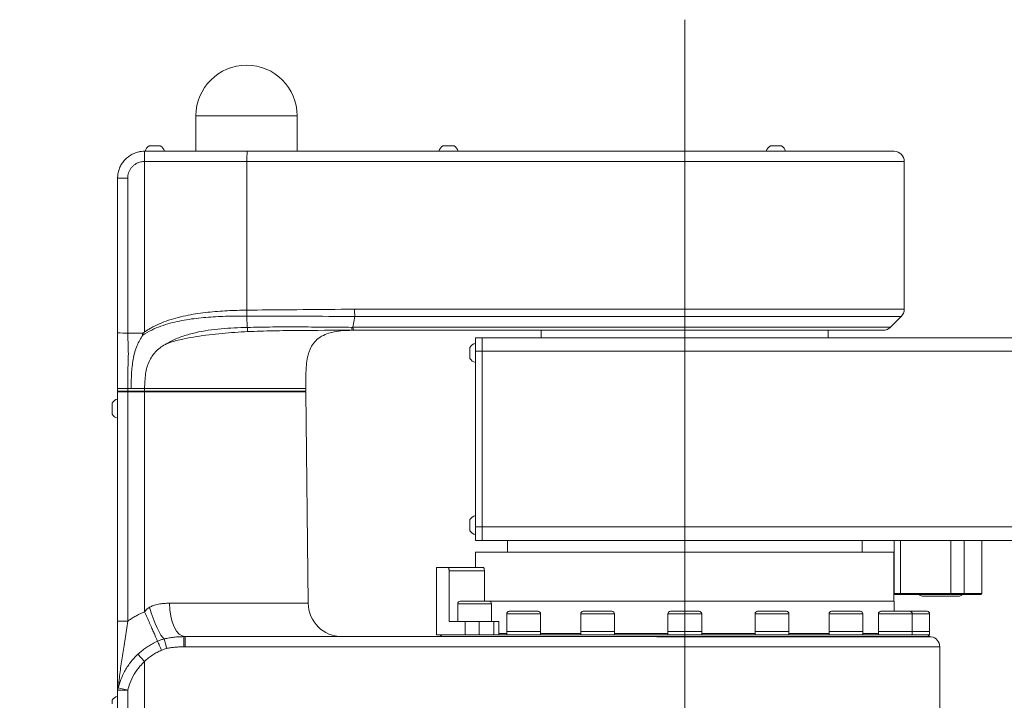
# Model space of a CAD drawing. Header units: millimetres. Extents: x 0 to 595, y 0 to 420.
# Tile 3 of 16: x 146 to 205, y 148 to 188. Entities that reach past the tile are written whole.
import ezdxf

# ---------------------------------------------------------------- set-up
doc = ezdxf.new("R2010")
doc.units = ezdxf.units.MM
doc.layers.get('0').update_dxf_attribs({"lineweight": 18})
doc.layers.add('10', color=7, linetype='Continuous', lineweight=18)
doc.styles.add('SLDTEXTSTYLE2', font='txt.shx', dxfattribs={"width": 0.7})
doc.dimstyles.new('SLDDIMSTYLE0', dxfattribs={"dimtxt": 3.5, "dimasz": 2.5, "dimexe": 0, "dimexo": 0.0625, "dimgap": 0.875, "dimtad": 1, "dimlfac": 5, "dimrnd": 1e-09, "dimzin": 12, "dimdsep": 46, "dimtxsty": 'SLDTEXTSTYLE2', "dimcen": 0.09, "dimdle": 5, "dimadec": 0, "dimazin": 3, "dimtfac": 1, "dimtofl": 0, "dimtmove": 0, "dimatfit": 3, "dimfxl": 0, "dimfrac": 2, "dimtolj": 1, "dimarcsym": 0})

# ---------------------------------------------------------------- blocks, each defined once
blk = doc.blocks.new('*X10')
at = {"layer": '10', "linetype": 'Continuous'}
for points in [[(146.282, 79.922), (148.782, 80.339), (148.782, 79.506)], [(401.082, 79.922), (398.582, 80.339), (398.582, 79.506)]]:
    blk.add_hatch(color=0, dxfattribs=at).paths.add_polyline_path(points, flags=0)
at = {"layer": '10', "color": 0, "linetype": 'Continuous'}
for p, q in [((401.082, 179.631), (401.082, 79.922)), ((146.282, 129.111), (146.282, 79.922)), ((146.282, 79.922), (401.082, 79.922))]:
    blk.add_line(p, q, dxfattribs=at)
at = {"layer": '10', "color": 0, "insert": (278.017, 82.79), "char_height": 3.5, "width": 35.89056, "attachment_point": 5, "style": 'SLDTEXTSTYLE2'}
blk.add_mtext('1274（1099）', dxfattribs=at)

msp = doc.modelspace()

# ---------------------------------------------------------------- linework, layer by layer
at = {"color": 7, "linetype": 'Continuous', "lineweight": 15}
for p, q in [((156.7217, 182.5332), (156.7217, 180.4332)), ((162.7217, 180.4332), (162.7217, 182.5332)), ((153.6817, 180.4332), (153.6823, 180.4332)), ((153.9517, 180.7632), (154.4077, 180.7632)), ((154.4077, 180.7632), (154.6117, 180.7632)), ((171.3517, 180.7632), (171.8077, 180.7632)), ((171.8077, 180.7632), (172.0117, 180.7632)), ((185.6817, 179.8332), (185.6817, 180.4332)), ((185.6817, 180.4332), (198.0817, 180.4332)), ((190.7517, 180.7632), (191.2077, 180.7632)), ((191.2077, 180.7632), (191.4117, 180.7632)), ((153.6817, 179.832), (153.68, 179.832)), ((153.6817, 179.832), (153.6817, 169.7352)), ((159.739, 179.8332), (159.739, 171.0252)), ((185.6817, 179.8332), (185.6817, 171.0842)), ((198.6817, 171.0817), (198.6817, 179.8332)), ((152.0817, 169.6733), (152.0817, 178.8332)), ((185.6836, 170.6572), (185.6817, 171.0842)), ((159.7437, 170.6769), (159.7437, 170.6769)), ((159.7437, 170.6769), (159.7638, 170.0027)), ((166.1389, 170.6569), (166.0257, 170.0089)), ((166.1396, 170.6575), (166.1389, 170.6569)), ((197.8534, 170.0049), (198.5102, 170.6616)), ((165.9581, 170.0072), (166.0253, 170.0065)), ((166.0715, 169.8332), (165.995, 169.8332)), ((166.0253, 170.0065), (166.0262, 170.0065)), ((166.0262, 170.0065), (166.0263, 170.0088)), ((177.1817, 169.8332), (177.1817, 169.3932)), ((194.1817, 169.3932), (194.1817, 169.8332)), ((152.0817, 169.6733), (152.0817, 166.379)), ((152.6886, 169.6729), (153.6083, 169.6728)), ((173.6817, 169.3932), (173.2817, 169.3932)), ((173.2817, 169.3932), (173.2817, 168.5932)), ((307.6817, 169.3932), (173.6817, 169.3932)), ((173.6817, 169.3932), (173.6817, 168.5932)), ((172.9517, 168.3299), (172.9517, 168.8232)), ((173.6817, 168.5932), (173.2817, 168.5932)), ((173.2817, 168.5932), (173.2817, 158.1932)), ((307.6817, 168.5932), (173.6817, 168.5932)), ((173.6817, 168.5932), (173.6817, 158.1932)), ((172.9517, 168.1632), (172.9517, 168.3299)), ((152.0817, 166.2332), (152.0817, 166.379)), ((152.6817, 166.2332), (152.0817, 166.2332)), ((152.5217, 166.1932), (152.5217, 166.2332)), ((152.6817, 166.3856), (152.6817, 166.2332)), ((152.6817, 166.3856), (152.8817, 166.3856)), ((152.6817, 166.2332), (153.6817, 166.2332)), ((152.8817, 166.3856), (153.6817, 166.3856)), ((153.6817, 166.2332), (153.6817, 166.3856)), ((155.0817, 166.2332), (155.0817, 166.1932)), ((155.8817, 166.1932), (155.8817, 166.2332)), ((159.6817, 166.1932), (159.6817, 166.2332)), ((161.5817, 166.2332), (161.5817, 166.1932)), ((162.3817, 166.1932), (162.3817, 166.2332)), ((162.7955, 166.1932), (162.7955, 166.2332)), ((163.2355, 166.2332), (163.2338, 166.3856)), ((152.6817, 166.1932), (152.6817, 152.6124)), ((152.6817, 166.1932), (153.6817, 166.1932)), ((153.6817, 153.1683), (153.6817, 166.1932)), ((163.3739, 153.6714), (163.2355, 166.1932)), ((151.7517, 165.3192), (151.7517, 165.5232)), ((151.7517, 164.8632), (151.7517, 165.3192)), ((152.0817, 160.7749), (152.0817, 152.6407)), ((152.0817, 152.6057), (152.0817, 160.7399)), ((172.9517, 158.1299), (172.9517, 158.6232)), ((172.9517, 157.9632), (172.9517, 158.1299)), ((173.6817, 158.1932), (173.2817, 158.1932)), ((173.2817, 158.1932), (173.2817, 157.3932)), ((307.6817, 158.1932), (173.6817, 158.1932)), ((173.6817, 158.1932), (173.6817, 157.3932)), ((173.6817, 157.3932), (173.2817, 157.3932)), ((307.6817, 157.3932), (173.6817, 157.3932)), ((175.1817, 157.3932), (175.1817, 156.6932)), ((196.1817, 156.6932), (196.1817, 157.3932)), ((198.0895, 157.3932), (198.0895, 154.2532)), ((203.2817, 154.2532), (203.2817, 157.3932)), ((173.2917, 156.6932), (173.2917, 155.7932)), ((198.0717, 156.6932), (173.2917, 156.6932)), ((198.0717, 153.7932), (198.0717, 156.6932)), ((170.9817, 155.7932), (170.9817, 151.7932)), ((170.9817, 155.7932), (171.6573, 155.7932)), ((171.6573, 155.7932), (173.7473, 155.7932)), ((171.7185, 152.5932), (171.7185, 155.5932)), ((173.8083, 155.5932), (171.7185, 155.5932)), ((173.8083, 153.7932), (173.8083, 155.5932)), ((198.0895, 154.2532), (198.1495, 154.1932)), ((198.0895, 154.2532), (198.4647, 154.2532)), ((198.4872, 154.1932), (198.1495, 154.1932)), ((198.4647, 154.2532), (201.434, 154.2532)), ((198.4647, 154.2532), (198.4872, 154.1932)), ((201.4565, 154.1932), (198.4872, 154.1932)), ((200.6686, 154.0932), (199.7477, 154.0932)), ((201.9477, 154.0932), (200.6686, 154.0932)), ((201.434, 154.2532), (202.2226, 154.2532)), ((201.434, 154.2532), (201.4565, 154.1932)), ((202.1663, 154.1932), (201.4565, 154.1932)), ((202.2226, 154.2532), (202.1663, 154.1932)), ((203.2217, 154.1932), (202.1663, 154.1932)), ((202.2226, 154.2532), (203.2817, 154.2532)), ((203.2217, 154.1932), (203.2817, 154.2532)), ((172.2291, 153.6432), (172.2291, 152.5932)), ((172.3791, 153.7932), (173.2291, 153.7932)), ((173.2291, 153.7932), (174.0791, 153.7932)), ((198.0817, 153.7932), (174.0791, 153.7932)), ((174.2291, 152.5932), (174.2291, 153.6432)), ((198.0817, 153.1932), (198.0817, 153.7932)), ((175.1357, 153.0432), (175.1357, 151.9932)), ((175.2857, 153.1932), (176.9857, 153.1932)), ((177.1357, 151.9932), (177.1357, 153.0432)), ((179.5155, 153.0432), (179.5155, 151.9932)), ((179.6655, 153.1932), (181.3655, 153.1932)), ((181.5155, 151.9932), (181.5155, 153.0432)), ((184.6817, 153.0432), (184.6817, 151.9932)), ((184.8317, 153.1932), (186.5317, 153.1932)), ((186.6817, 151.9932), (186.6817, 153.0432)), ((189.8479, 153.0432), (189.8479, 151.9932)), ((189.9979, 153.1932), (190.0626, 153.1932)), ((190.0626, 153.1932), (191.6979, 153.1932)), ((191.8479, 151.9932), (191.8479, 153.0432)), ((194.2276, 153.0432), (194.2276, 151.9932)), ((194.3776, 153.1932), (194.6266, 153.1932)), ((194.6266, 153.1932), (196.0776, 153.1932)), ((196.2276, 151.9932), (196.2276, 153.0432)), ((197.1541, 153.0432), (197.1541, 151.9932)), ((197.3041, 153.1932), (197.8288, 153.1932)), ((197.8288, 153.1932), (199.0041, 153.1932)), ((199.0041, 153.1932), (200.0317, 153.1932)), ((199.1541, 151.9932), (199.1541, 153.0432)), ((200.1817, 151.9932), (200.1817, 153.0432)), ((152.0817, 152.6057), (152.0817, 148.524)), ((171.7185, 152.5932), (172.6759, 152.5932)), ((172.6759, 151.7932), (172.6759, 152.5932)), ((172.6759, 152.5932), (173.5087, 152.5932)), ((173.5087, 152.5932), (173.5087, 151.7932)), ((173.5087, 152.5932), (174.3737, 152.5932)), ((174.3737, 151.7932), (174.3737, 152.5932)), ((174.3737, 152.5932), (174.6717, 152.5932)), ((174.6717, 151.7932), (174.6717, 152.5932)), ((156.0012, 151.6924), (156.0817, 151.6932)), ((170.9817, 151.7932), (172.6759, 151.7932)), ((171.2817, 151.7932), (171.1817, 151.6932)), ((200.1817, 151.6932), (171.1817, 151.6932)), ((173.2017, 151.7932), (172.6759, 151.7932)), ((175.186, 151.7932), (173.2017, 151.7932)), ((175.1357, 151.9932), (175.1357, 151.7932)), ((177.1357, 151.9932), (175.1357, 151.9932)), ((175.8226, 151.7932), (175.186, 151.7932)), ((179.7579, 151.7932), (175.8226, 151.7932)), ((177.1357, 151.7932), (177.1357, 151.9932)), ((179.5155, 151.9932), (179.5155, 151.7932)), ((181.5155, 151.9932), (179.5155, 151.9932)), ((180.5896, 151.7932), (179.7579, 151.7932)), ((185.2315, 151.7932), (180.5896, 151.7932)), ((181.5155, 151.7932), (181.5155, 151.9932)), ((184.6817, 151.9932), (184.6817, 151.7932)), ((186.6817, 151.9932), (184.6817, 151.9932)), ((186.1318, 151.7932), (185.2315, 151.7932)), ((185.6817, 151.0932), (185.6817, 151.6848)), ((200.2817, 151.6848), (185.6817, 151.6848)), ((190.7738, 151.7932), (186.1318, 151.7932)), ((186.6817, 151.7932), (186.6817, 151.9932)), ((189.8479, 151.9932), (189.8479, 151.7932)), ((191.8479, 151.9932), (189.8479, 151.9932)), ((189.924, 151.9932), (189.8479, 151.9932)), ((191.8479, 151.9932), (189.924, 151.9932)), ((191.6055, 151.7932), (190.7738, 151.7932)), ((195.5408, 151.7932), (191.6055, 151.7932)), ((191.8479, 151.7932), (191.8479, 151.9932)), ((194.2276, 151.9932), (194.2276, 151.7932)), ((196.2276, 151.9932), (194.2276, 151.9932)), ((194.5205, 151.9932), (194.2276, 151.9932)), ((196.2276, 151.9932), (194.5205, 151.9932)), ((196.1773, 151.7932), (195.5408, 151.7932)), ((198.8068, 151.7932), (196.1773, 151.7932)), ((196.2276, 151.7932), (196.2276, 151.9932)), ((197.1541, 151.9932), (197.1541, 151.7932)), ((199.1541, 151.9932), (197.1541, 151.9932)), ((197.7714, 151.9932), (197.1541, 151.9932)), ((199.1541, 151.9932), (197.7714, 151.9932)), ((199.1541, 151.7932), (198.8068, 151.7932)), ((199.1541, 151.7932), (199.1541, 151.9932)), ((200.1817, 151.9932), (199.1541, 151.9932)), ((199.1817, 151.9932), (199.1541, 151.9932)), ((200.0746, 151.7932), (199.1541, 151.7932)), ((200.1817, 151.9932), (199.1817, 151.9932)), ((200.1817, 151.6932), (200.0817, 151.7932)), ((200.1817, 151.7932), (200.0817, 151.7932)), ((200.1817, 151.7932), (200.1817, 151.9932)), ((200.1817, 151.6848), (200.1817, 151.6932)), ((156.0775, 151.0932), (156.0094, 151.0925)), ((185.6817, 147.3593), (185.6817, 151.0932)), ((200.7817, 147.3593), (200.7817, 151.0932)), ((153.6817, 150.2306), (153.2857, 150.6518)), ((153.6817, 118.1932), (153.6817, 150.2306)), ((152.0817, 148.524), (152.1227, 148.663)), ((152.0817, 117.5932), (152.0817, 148.524)), ((152.6817, 148.524), (152.0817, 148.524)), ((152.1227, 148.663), (152.6817, 148.524)), ((152.6817, 148.524), (152.6817, 117.5932)), ((151.7517, 147.7192), (151.7517, 147.9232))]:
    msp.add_line(p, q, dxfattribs=at)
at = {"color": 8, "linetype": 'Continuous', "lineweight": 15}
for p, q in [((157.87, 182.5332), (156.7217, 182.5332)), ((162.7217, 182.5332), (157.87, 182.5332)), ((198.6817, 179.8332), (185.6817, 179.8332)), ((153.6817, 166.1932), (153.6817, 166.2332)), ((198.4647, 157.3932), (198.4647, 154.2532)), ((201.434, 154.2532), (201.434, 157.3932)), ((202.2226, 157.3932), (202.2226, 154.2532)), ((173.2291, 153.6432), (172.2291, 153.6432)), ((174.2291, 153.6432), (173.2291, 153.6432)), ((177.1357, 153.0432), (175.1357, 153.0432)), ((181.5155, 153.0432), (179.5155, 153.0432)), ((186.6817, 153.0432), (184.6817, 153.0432)), ((189.924, 153.0432), (189.8479, 153.0432)), ((191.8479, 153.0432), (189.924, 153.0432)), ((194.5205, 153.0432), (194.2276, 153.0432)), ((196.2276, 153.0432), (194.5205, 153.0432)), ((197.7714, 153.0432), (197.1541, 153.0432)), ((199.1541, 153.0432), (197.7714, 153.0432)), ((199.1817, 153.0432), (199.1541, 153.0432)), ((200.1817, 153.0432), (199.1817, 153.0432)), ((174.6717, 151.8732), (175.1357, 151.8732)), ((177.1357, 151.8732), (179.5155, 151.8732)), ((181.5155, 151.8732), (184.6817, 151.8732)), ((186.6817, 151.8732), (189.8479, 151.8732)), ((191.8479, 151.8732), (194.2276, 151.8732)), ((196.2276, 151.8732), (197.1541, 151.8732)), ((200.7817, 151.0932), (185.6817, 151.0932))]:
    msp.add_line(p, q, dxfattribs=at)
at = {"color": 7, "linetype": 'Continuous', "lineweight": 15}
for points in [[(152.6808, 178.8328), (152.6818, 177.6328), (152.6859, 172.8328), (152.6861, 172.6354), (152.6886, 169.6729)], [(159.7342, 171.0252), (159.7366, 171.0252), (159.739, 171.0252)], [(153.9747, 153.4296), (154.0742, 153.0996), (154.1832, 152.78), (154.2985, 152.4803), (154.4166, 152.2096), (154.5342, 151.9758), (154.6475, 151.7859), (154.7534, 151.6455), (154.8486, 151.5588)], [(155.1599, 153.6725), (155.1793, 153.2853), (155.2328, 152.9135), (155.3186, 152.5713), (155.4333, 152.2717), (155.5725, 152.026), (155.7311, 151.8435), (155.903, 151.7311), (156.0817, 151.6932)]]:
    msp.add_lwpolyline(points, dxfattribs=at)
for centre, radius, start, end in [((159.7217, 182.5332), 3, 0, 180), ((207.0111, 179.9825), 53.3313, 179.515772, 180.161695), ((154.2817, 180.2709), 0.5926, 123.836323, 164.10893), ((154.2817, 180.2709), 0.5926, 15.89107, 56.163677), ((163.3419, 179.986), 3.6062, 172.876091, 182.428166), ((171.6817, 180.2709), 0.5926, 123.836323, 164.10893), ((171.6817, 180.2709), 0.5926, 15.89107, 56.163677), ((191.0817, 180.2709), 0.5926, 123.836323, 164.10893), ((191.0817, 180.2709), 0.5926, 15.89107, 56.163677), ((198.0817, 179.8332), 0.6, 0, 90), ((152.5312, 417.0276), 238.1948, 269.891875, 270.035997), ((198.0817, 171.0817), 0.6, 314.695999, 0.065151), ((166.2855, 169.9857), 0.3281, 176.238756, 207.694818), ((197.4332, 170.4332), 0.6, 269.994472, 314.904713), ((152.5357, 408.7328), 239.0599, 269.891182, 270.03664), ((173.444, 168.4932), 0.5926, 105.89107, 146.163677), ((173.444, 168.4932), 0.5926, 213.836323, 254.10893), ((152.5317, 152.8049), 13.5816, 89.367271, 91.898806), ((152.244, 165.1932), 0.5926, 105.89107, 146.163677), ((152.244, 165.1932), 0.5926, 213.836323, 254.10893), ((173.444, 158.2932), 0.5926, 105.89107, 146.163677), ((173.444, 158.2932), 0.5926, 213.836323, 254.10893), ((199.7477, 154.2932), 0.2, 210, 270), ((201.9477, 154.2932), 0.2, 270, 330), ((165.3738, 153.6932), 2, 180.542497, 269.996096), ((172.3791, 153.6432), 0.15, 90, 180), ((174.0791, 153.6432), 0.15, 0, 90), ((175.2857, 153.0432), 0.15, 90, 180), ((176.9857, 153.0432), 0.15, 0, 90), ((179.6655, 153.0432), 0.15, 90, 180), ((181.3655, 153.0432), 0.15, 0, 90), ((184.8317, 153.0432), 0.15, 90, 180), ((186.5317, 153.0432), 0.15, 0, 90), ((189.9979, 153.0432), 0.15, 90, 180), ((191.6979, 153.0432), 0.15, 0, 90), ((194.3776, 153.0432), 0.15, 90, 180), ((196.0776, 153.0432), 0.15, 0, 90), ((197.3041, 153.0432), 0.15, 90, 180), ((199.0041, 153.0432), 0.15, 0, 90), ((200.0317, 153.0432), 0.15, 0, 90), ((179, 151.7052), 22.9988, 180.031864, 181.526491), ((177.7871, 151.2432), 21.71, 178.812284, 180.395855), ((200.1817, 151.0932), 0.6, 0, 80.405932), ((271.3327, 178.9317), 119.657, 193.224125, 193.503537), ((152.244, 147.5932), 0.5926, 105.89107, 146.163677)]:
    msp.add_arc(centre, radius, start, end, dxfattribs=at)
for points, knots in [([(152.0817, 178.8332), (152.0827, 178.8774), (152.0849, 178.9661), (152.1022, 179.0993), (152.1302, 179.2322), (152.1696, 179.3619), (152.2361, 179.5291), (152.3235, 179.6874), (152.4298, 179.8326), (152.5479, 179.9684), (152.6828, 180.0888), (152.8312, 180.1907), (152.9482, 180.2572), (153.07, 180.3137), (153.1976, 180.3603), (153.3141, 180.3918), (153.4457, 180.4176), (153.5632, 180.4312), (153.6519, 180.4327), (153.6817, 180.4332)], [0, 0, 0, 0, 373.7216727, 750.0381554, 1134.5385257, 1521.8667834, 1895.5882206, 2655.7284438, 3043.056434, 3416.7776651, 4176.9174136, 4564.2451254, 4937.9676912, 5314.2850673, 5698.7863251, 6086.1154658, 6333.8464282, 6832.9194469, 7084.4807227, 7084.4807227, 7084.4807227, 7084.4807227]), ([(153.6823, 180.4332), (153.6823, 180.433), (153.6822, 180.4321), (153.6821, 180.4158), (153.682, 180.3511), (153.6818, 180.2142), (153.6817, 180.0344), (153.6817, 179.8995), (153.6817, 179.832)], [0, 0, 0, 0, 104.4292347, 381.6621209, 955.8802817, 1530.0975693, 2104.3144433, 2678.5313317, 2678.5313317, 2678.5313317, 2678.5313317]), ([(153.6823, 180.4332), (153.7959, 180.4332), (154.5475, 180.4332), (155.9369, 180.4332), (157.8508, 180.4332), (159.126, 180.4332), (159.7636, 180.4332)], [0, 0, 0, 0, 104.4729797, 691.0685326, 1277.6780343, 1864.3049652, 1864.3049652, 1864.3049652, 1864.3049652]), ([(159.7636, 180.4332), (160.8482, 180.4332), (163.0175, 180.4332), (166.2634, 180.4332), (169.498, 180.4332), (172.7211, 180.4332), (175.935, 180.4332), (178.7988, 180.4332), (181.3202, 180.4332), (183.4962, 180.4332), (184.9535, 180.4332), (185.6817, 180.4332)], [0, 0, 0, 0, 490.821538, 981.6515464, 1475.3068328, 1969.0273952, 2460.6908689, 2952.3045529, 3281.7256143, 3611.1955309, 3940.2396502, 3940.2396502, 3940.2396502, 3940.2396502]), ([(185.6817, 180.4332), (184.8711, 180.4332), (183.2225, 180.4332), (180.7362, 180.4332), (178.2204, 180.4332), (175.7067, 180.4332), (173.2179, 180.4332), (170.3213, 180.4332), (167.0439, 180.4332), (163.3836, 180.4332), (160.9688, 180.4332), (159.7742, 180.4332)], [0, 0, 0, 0, 375.1484544, 762.993538, 1157.3371687, 1552.5240883, 1943.9523971, 2328.4075925, 2914.6681356, 3480.1962883, 4033.8482591, 4033.8482591, 4033.8482591, 4033.8482591]), ([(153.68, 179.832), (153.6433, 179.8309), (153.5696, 179.8286), (153.442, 179.8066), (153.2988, 179.762), (153.1489, 179.6853), (153.0127, 179.5836), (152.8967, 179.4616), (152.8019, 179.3205), (152.7333, 179.1669), (152.6891, 179.0023), (152.6836, 178.8899), (152.6808, 178.8328)], [0, 0, 0, 0, 300.2630455, 604.2352995, 1057.6760427, 1524.295226, 1977.616471, 2444.1280716, 2897.5060976, 3364.0722344, 3817.6567694, 4284.4138017, 4284.4138017, 4284.4138017, 4284.4138017]), ([(159.739, 179.8332), (159.4224, 179.8331), (158.7891, 179.833), (157.838, 179.8328), (156.8862, 179.8326), (155.6145, 179.8324), (154.5463, 179.8322), (153.7956, 179.832), (153.6817, 179.832)], [0, 0, 0, 0, 421.0768616, 842.2027885, 1264.1624808, 1686.1461866, 2532.2853296, 2683.7063149, 2683.7063149, 2683.7063149, 2683.7063149]), ([(185.6817, 179.8332), (184.8549, 179.8332), (183.1294, 179.8332), (180.9427, 179.8332), (178.5667, 179.8332), (176.4447, 179.8332), (173.5138, 179.8332), (170.82, 179.8332), (168.0786, 179.8332), (165.9333, 179.8332), (163.8765, 179.8332), (161.8113, 179.8332), (160.43, 179.8332), (159.739, 179.8332)], [0, 0, 0, 0, 457.3493491, 954.4067395, 1216.6144007, 1785.047178, 2144.7987413, 2864.2881264, 3299.9260948, 3681.1880245, 4062.6798616, 4445.0136742, 4827.6759002, 4827.6759002, 4827.6759002, 4827.6759002]), ([(153.6817, 169.7352), (153.6817, 169.7352), (153.7398, 169.7761), (153.8583, 169.855), (154.1456, 170.0275), (154.5577, 170.2314), (155.1071, 170.4394), (155.6782, 170.6048), (156.2582, 170.7326), (156.8394, 170.8294), (157.4194, 170.9015), (158.0027, 170.9542), (158.5837, 170.9904), (159.161, 171.0141), (159.5431, 171.0215), (159.7342, 171.0252)], [0, 0, 0, 0, 0.009444, 167.801869, 335.9737937, 791.0635591, 1250.8709322, 1721.1517575, 2193.6348801, 2652.4182783, 3112.068395, 3573.5814252, 4035.4853509, 4486.8889818, 4938.4582665, 4938.4582665, 4938.4582665, 4938.4582665]), ([(159.7437, 170.6769), (159.743, 170.6942), (159.7415, 170.7289), (159.7394, 170.794), (159.737, 170.8725), (159.7368, 170.9536), (159.7349, 171.005), (159.7342, 171.0252)], [0, 0, 0, 0, 373.5084093, 751.1238747, 1300.7767311, 1863.8331055, 2225.8306186, 2225.8306186, 2225.8306186, 2225.8306186]), ([(159.739, 171.0252), (159.9448, 171.0278), (160.9296, 171.0402), (162.9225, 171.0569), (164.8406, 171.0713), (165.9794, 171.0806), (166.1152, 171.0817)], [0, 0, 0, 0, 176.9987806, 846.8458769, 1715.5108401, 1833.2120206, 1833.2120206, 1833.2120206, 1833.2120206]), ([(166.1152, 171.0817), (166.8562, 171.0817), (168.7517, 171.0816), (171.7858, 171.0816), (175.225, 171.0819), (178.6688, 171.0818), (181.5659, 171.0838), (183.9067, 171.0812), (185.0901, 171.0815), (185.6817, 171.0842), (185.6817, 171.0842)], [0, 0, 0, 0, 350.4591337, 896.5062381, 1442.5996925, 1988.7688896, 2534.7239441, 2811.9445947, 3089.0926123, 3089.0944864, 3089.0944864, 3089.0944864, 3089.0944864]), ([(166.1396, 170.6575), (166.1362, 170.6862), (166.1292, 170.7449), (166.1219, 170.8461), (166.1172, 170.9515), (166.1155, 171.0298), (166.1153, 171.0736), (166.1152, 171.0817)], [0, 0, 0, 0, 556.301898, 1134.6140241, 1635.3950673, 2152.0166752, 2269.1091276, 2269.1091276, 2269.1091276, 2269.1091276]), ([(159.7437, 170.6769), (159.7437, 170.6769), (159.365, 170.6795), (158.6022, 170.6742), (157.4567, 170.6213), (156.3139, 170.499), (155.1853, 170.2722), (154.2533, 169.9601), (153.7474, 169.6485), (153.5717, 169.5402)], [0, 0, 0, 0, 0.0048907, 463.1487302, 932.6341549, 1401.8787878, 1866.4666901, 2339.9207462, 2591.8716758, 2591.8716758, 2591.8716758, 2591.8716758]), ([(166.1389, 170.6569), (166.1389, 170.6569), (166.0034, 170.6572), (164.8613, 170.6592), (162.9387, 170.6635), (160.9394, 170.6699), (159.9513, 170.6755), (159.7437, 170.6769), (159.7437, 170.6769)], [0, 0, 0, 0, 0.003797, 117.526655, 989.9969863, 1662.2464068, 1841.0559278, 1841.0593714, 1841.0593714, 1841.0593714, 1841.0593714]), ([(185.6836, 170.6572), (185.0947, 170.6573), (183.9167, 170.6575), (181.5829, 170.6575), (178.691, 170.6576), (175.2501, 170.6575), (171.8125, 170.6575), (168.7777, 170.6575), (166.8814, 170.6575), (166.1396, 170.6575)], [0, 0, 0, 0, 281.0700625, 562.2470096, 1117.7988473, 1673.5699703, 2229.9169635, 2786.216952, 3143.680255, 3143.680255, 3143.680255, 3143.680255]), ([(153.6084, 169.6728), (153.619, 169.6813), (153.6358, 169.6947), (153.656, 169.7111), (153.6676, 169.7208), (153.6741, 169.7266), (153.6779, 169.7301), (153.68, 169.7326), (153.6815, 169.7341), (153.6817, 169.7351), (153.6817, 169.7352)], [0, 0, 0, 0, 1421.1390699, 2242.8546417, 2720.8540836, 2999.1968834, 3160.9401273, 3254.5390126, 3348.6716, 3362.5466781, 3362.5466781, 3362.5466781, 3362.5466781]), ([(154.9369, 169.0096), (154.9439, 169.0139), (154.9742, 169.0324), (155.0882, 169.1), (155.4158, 169.2765), (155.9682, 169.5041), (156.9462, 169.7728), (158.219, 169.944), (159.2484, 169.9868), (159.7638, 170.0027), (159.7638, 170.0027)], [0, 0, 0, 0, 14.8467741, 64.0413349, 238.861769, 683.9064408, 1129.5778596, 2048.0468599, 2968.7625878, 2968.7697297, 2968.7697297, 2968.7697297, 2968.7697297]), ([(159.7864, 169.7544), (159.5328, 169.7414), (159.0252, 169.7155), (158.2641, 169.6553), (157.5042, 169.573), (156.7573, 169.4653), (156.1472, 169.3557), (155.6693, 169.2504), (155.3373, 169.1615), (155.0983, 169.0788), (154.9744, 169.0263), (154.9414, 169.0116), (154.9369, 169.0096)], [0, 0, 0, 0, 635.7856373, 1272.4489151, 1913.2818181, 2556.3784298, 3180.6072108, 3493.58202, 3807.131381, 4057.601949, 4136.9048553, 4149.4727247, 4149.4727247, 4149.4727247, 4149.4727247]), ([(159.7638, 170.0028), (159.7638, 170.0028), (160.2668, 170.0175), (161.2734, 170.0323), (162.8093, 170.0337), (164.3713, 170.0235), (165.4291, 170.0127), (165.9581, 170.0072)], [0, 0, 0, 0, 0.0035351, 444.7383103, 889.7562005, 1358.4300342, 1827.218254, 1827.218254, 1827.218254, 1827.218254]), ([(165.995, 169.8332), (165.995, 169.8332), (165.9452, 169.8332), (164.8847, 169.8332), (163.32, 169.8312), (161.2989, 169.8096), (160.2913, 169.7728), (159.7872, 169.7544)], [0, 0, 0, 0, 0.0035491, 44.3969955, 944.4423517, 1391.4816784, 1838.9619161, 1838.9619161, 1838.9619161, 1838.9619161]), ([(163.2338, 166.3856), (163.2313, 166.6467), (163.2268, 167.1116), (163.2537, 167.7328), (163.3158, 168.1817), (163.3967, 168.4942), (163.5005, 168.7722), (163.6704, 169.071), (163.9741, 169.3762), (164.3575, 169.5882), (164.8117, 169.7301), (165.3539, 169.8188), (165.7633, 169.828), (165.995, 169.8332)], [0, 0, 0, 0, 684.2107514, 1218.6730401, 1628.6471859, 1869.5515812, 2063.2680009, 2405.4454781, 2762.0133087, 3177.6693923, 3539.8762429, 4005.9350682, 4613.5528691, 4613.5528691, 4613.5528691, 4613.5528691]), ([(166.0262, 170.0065), (166.0329, 169.9568), (166.0461, 169.8574), (166.0631, 169.8413), (166.0715, 169.8332)], [0, 0, 0, 0, 524.0140079, 1048.4122376, 1048.4122376, 1048.4122376, 1048.4122376]), ([(197.4319, 169.8332), (197.4324, 169.8332), (197.447, 169.8332), (197.3995, 169.8332), (197.2842, 169.8332), (197.0747, 169.8332), (196.7872, 169.8332), (196.4203, 169.8332), (195.9803, 169.8332), (195.4617, 169.8332), (194.8757, 169.8332), (194.2247, 169.8332), (193.5176, 169.8332), (192.7462, 169.8332), (191.9285, 169.8332), (191.0666, 169.8332), (190.1721, 169.8332), (189.2349, 169.8332), (188.1958, 169.8332), (187.0478, 169.8332), (185.8032, 169.8332), (184.5444, 169.8332), (183.1271, 169.8332), (181.5535, 169.8332), (179.2543, 169.8332), (176.3907, 169.8332), (172.9619, 169.8332), (169.5276, 169.8332), (167.2239, 169.8332), (166.0715, 169.8332)], [0, 0, 0, 0, 9.3625467, 314.2995293, 624.6870099, 935.0729452, 1251.1056744, 1556.1164703, 1866.5869212, 2177.057092, 2493.1774477, 2798.1777984, 3108.631855, 3419.087463, 3735.1866394, 4040.181955, 4350.6315951, 4661.0803457, 4977.1797564, 5361.763359, 5754.4504928, 6147.5904584, 6545.4461175, 7089.6782492, 7634.5641285, 8726.6315161, 9820.101896, 10913.5643765, 12007.8932557, 12007.8932557, 12007.8932557, 12007.8932557]), ([(152.6886, 169.6729), (152.6886, 169.6729), (152.6889, 169.3074), (152.7386, 168.5806), (152.6845, 167.4851), (152.6826, 166.7546), (152.6817, 166.3856)], [0, 0, 0, 0, 0.005031, 459.7418557, 914.6361108, 1378.7697767, 1378.7697767, 1378.7697767, 1378.7697767]), ([(153.5719, 169.5399), (153.4494, 169.3453), (153.1724, 168.9057), (152.986, 168.1094), (152.8921, 167.2513), (152.8852, 166.6738), (152.8817, 166.3856)], [0, 0, 0, 0, 371.8239636, 840.0248096, 1309.8165254, 1777.9214009, 1777.9214009, 1777.9214009, 1777.9214009]), ([(153.5716, 169.5401), (153.5682, 169.553), (153.5619, 169.5773), (153.5656, 169.6144), (153.5811, 169.6478), (153.599, 169.6642), (153.6083, 169.6727)], [0, 0, 0, 0, 483.9812252, 914.2255269, 1335.6406074, 1794.9584974, 1794.9584974, 1794.9584974, 1794.9584974]), ([(153.6817, 166.3856), (153.6901, 166.6806), (153.7058, 167.2257), (153.9054, 167.9804), (154.3026, 168.591), (154.6995, 168.8813), (154.9245, 169.0029), (154.9369, 169.0096)], [0, 0, 0, 0, 615.0740451, 1136.8495564, 1617.9784854, 2129.4746288, 2159.4184321, 2159.4184321, 2159.4184321, 2159.4184321]), ([(153.6817, 166.2332), (153.8412, 166.2332), (154.3095, 166.2332), (155.0263, 166.2332), (156.1091, 166.2332), (157.3958, 166.2332), (158.8803, 166.2332), (160.0782, 166.2332), (160.9927, 166.2332), (161.6657, 166.2332), (162.2952, 166.2332), (162.8161, 166.2332), (163.1363, 166.2332), (163.2656, 166.2332), (163.2337, 166.2332), (163.2328, 166.2332)], [0, 0, 0, 0, 177.0905273, 519.9977389, 869.5025127, 1552.090274, 2237.8518306, 2932.8993191, 3283.0619524, 3633.0455075, 4027.4081914, 4429.9326811, 4825.2800214, 5236.1548482, 5247.9570107, 5247.9570107, 5247.9570107, 5247.9570107]), ([(152.0817, 160.7399), (152.0817, 161.1399), (152.0818, 162.9577), (152.0834, 164.7754), (152.0847, 166.1932)], [0, 0, 0, 0, 216.24764, 982.7222216, 982.7222216, 982.7222216, 982.7222216]), ([(152.0847, 166.1932), (152.0956, 166.1932), (152.121, 166.1932), (152.2471, 166.1932), (152.4456, 166.1932), (152.6029, 166.1932), (152.6817, 166.1932)], [0, 0, 0, 0, 351.8243353, 823.0173463, 1294.0008682, 1766.6607718, 1766.6607718, 1766.6607718, 1766.6607718]), ([(153.6817, 166.1932), (153.7407, 166.1932), (153.8688, 166.1932), (154.0723, 166.1932), (154.3017, 166.1932), (154.7782, 166.1932), (155.459, 166.1932), (156.3383, 166.1932), (157.1961, 166.1932), (158.0474, 166.1932), (158.8661, 166.1932), (159.6399, 166.1932), (160.3379, 166.1932), (160.9798, 166.1932), (161.5773, 166.1932), (162.1325, 166.1932), (162.6031, 166.1932), (162.9609, 166.1932), (163.1711, 166.1932), (163.2599, 166.1932), (163.2348, 166.1932), (163.2344, 166.1932)], [0, 0, 0, 0, 93.992273, 203.9004012, 330.9998844, 476.11361, 1017.556954, 1550.5428306, 2120.5876432, 2671.7338246, 3233.2442241, 3774.655533, 4271.5423493, 4715.8094889, 5189.940836, 5665.38716, 6138.7227686, 6615.1872982, 7086.3889956, 7560.6532098, 7568.086655, 7568.086655, 7568.086655, 7568.086655]), ([(171.7185, 155.5932), (171.7179, 155.6157), (171.7165, 155.6607), (171.7057, 155.7206), (171.6901, 155.7658), (171.6729, 155.7898), (171.6617, 155.7922), (171.6573, 155.7932)], [0, 0, 0, 0, 477.0392142, 954.0785252, 1431.1138762, 1908.1338189, 2221.9955401, 2221.9955401, 2221.9955401, 2221.9955401]), ([(173.7473, 155.7932), (173.754, 155.791), (173.7674, 155.7866), (173.7857, 155.7521), (173.7997, 155.7014), (173.8072, 155.6451), (173.808, 155.608), (173.8083, 155.5932)], [0, 0, 0, 0, 480.7526373, 961.5070482, 1442.2293459, 1922.96601, 2239.3277824, 2239.3277824, 2239.3277824, 2239.3277824]), ([(153.6817, 153.1683), (153.6817, 153.1683), (153.7109, 153.2079), (153.7763, 153.2839), (153.8775, 153.3698), (153.9474, 153.4128), (153.9747, 153.4296)], [0, 0, 0, 0, 0.0512974, 631.1804417, 1281.2783665, 1699.0306477, 1699.0306477, 1699.0306477, 1699.0306477]), ([(153.9747, 153.4296), (154.0099, 153.4485), (154.0806, 153.4866), (154.2545, 153.5557), (154.4993, 153.6197), (154.7644, 153.6554), (154.9851, 153.6704), (155.1016, 153.6718), (155.1599, 153.6725)], [0, 0, 0, 0, 227.1364202, 456.618539, 1078.9433502, 1715.3011295, 2079.6522089, 2444.8420762, 2444.8420762, 2444.8420762, 2444.8420762]), ([(152.6817, 152.6124), (152.752, 152.6595), (152.891, 152.7527), (153.1059, 152.8809), (153.3091, 152.9915), (153.5012, 153.0874), (153.6215, 153.1413), (153.6817, 153.1683)], [0, 0, 0, 0, 456.400969, 902.3109727, 1348.9865649, 1704.2051315, 2059.8102336, 2059.8102336, 2059.8102336, 2059.8102336]), ([(153.6817, 153.1683), (153.7324, 153.0524), (153.8337, 152.8206), (153.9803, 152.4863), (154.1161, 152.1774), (154.2364, 151.9046), (154.3363, 151.6792), (154.4097, 151.5144), (154.4389, 151.4501), (154.452, 151.4211)], [0, 0, 0, 0, 410.0772245, 820.1544489, 1230.2316734, 1640.3088979, 2050.3861223, 2460.4633468, 2796.5965835, 2796.5965835, 2796.5965835, 2796.5965835]), ([(152.6817, 152.6124), (152.6062, 152.6123), (152.4901, 152.6121), (152.3504, 152.6113), (152.2543, 152.6104), (152.1768, 152.6094), (152.102, 152.6078), (152.0897, 152.6066), (152.0817, 152.6057)], [0, 0, 0, 0, 579.9382621, 892.1291921, 1210.9452615, 1529.7613309, 1841.9522609, 2421.890523, 2421.890523, 2421.890523, 2421.890523]), ([(152.6817, 152.6124), (152.658, 152.4329), (152.6107, 152.0753), (152.5074, 151.3831), (152.3727, 150.5545), (152.218, 149.6026), (152.1547, 148.9777), (152.1227, 148.663)], [0, 0, 0, 0, 257.6747026, 513.3709583, 1016.2652487, 1523.69069, 2038.448298, 2038.448298, 2038.448298, 2038.448298]), ([(154.8486, 151.5588), (154.9423, 151.5804), (155.1302, 151.6238), (155.418, 151.6605), (155.7086, 151.684), (155.9036, 151.6896), (156.0012, 151.6924)], [0, 0, 0, 0, 419.4801256, 841.6769556, 1268.8939918, 1696.9532188, 1696.9532188, 1696.9532188, 1696.9532188]), ([(156.0817, 151.6932), (157.1506, 151.6932), (159.2882, 151.6932), (162.4976, 151.6932), (165.7011, 151.6932), (168.8879, 151.6932), (172.0529, 151.6932), (175.205, 151.6932), (178.3613, 151.6932), (181.0555, 151.6932), (182.7025, 151.6932), (183.2857, 151.6932)], [0, 0, 0, 0, 418.6205401, 837.1710177, 1258.3034671, 1679.489126, 2097.8463625, 2516.228762, 2934.6483172, 3352.9559495, 3582.2213241, 3582.2213241, 3582.2213241, 3582.2213241]), ([(185.6817, 151.6848), (185.4816, 151.685), (185.0812, 151.6854), (184.481, 151.6881), (183.8816, 151.6919), (183.4844, 151.6928), (183.2857, 151.6932)], [0, 0, 0, 0, 469.4543064, 939.7078231, 1410.8009573, 1882.69922, 1882.69922, 1882.69922, 1882.69922]), ([(153.2857, 150.6518), (153.36, 150.7188), (153.5091, 150.8533), (153.7524, 151.0347), (154.0099, 151.2001), (154.2181, 151.3122), (154.367, 151.3834), (154.4237, 151.4085), (154.452, 151.4211)], [0, 0, 0, 0, 517.3373426, 1037.5054674, 1566.5085075, 2098.5420345, 2258.8546311, 2419.2508705, 2419.2508705, 2419.2508705, 2419.2508705]), ([(154.452, 151.4211), (154.4842, 151.4347), (154.5485, 151.4619), (154.6471, 151.4981), (154.7471, 151.531), (154.8148, 151.5496), (154.8486, 151.5588)], [0, 0, 0, 0, 421.3911353, 843.5921173, 1268.2659452, 1693.7823242, 1693.7823242, 1693.7823242, 1693.7823242]), ([(156.0094, 151.0925), (155.9784, 151.0918), (155.8695, 151.0894), (155.6827, 151.082), (155.4488, 151.0652), (155.2147, 151.0393), (155.0607, 151.0072), (154.9835, 150.9911)], [0, 0, 0, 0, 186.036566, 654.5461162, 1123.4842668, 1594.9954296, 2068.5408234, 2068.5408234, 2068.5408234, 2068.5408234]), ([(185.6817, 151.0932), (185.2136, 151.0932), (183.8058, 151.0932), (181.7027, 151.0932), (179.3797, 151.0932), (177.2669, 151.0932), (174.7964, 151.0932), (171.9664, 151.0932), (169.1534, 151.0932), (166.7075, 151.0932), (163.9548, 151.0932), (161.2178, 151.0932), (158.3632, 151.0932), (156.8788, 151.0932), (156.0775, 151.0932)], [0, 0, 0, 0, 228.3552848, 686.8482942, 1029.3430352, 1371.8731236, 1730.9468471, 2253.4027194, 2775.8813318, 3123.7328472, 3459.8952798, 4129.2844599, 4462.5906145, 4853.5346654, 4853.5346654, 4853.5346654, 4853.5346654]), ([(152.1227, 148.663), (152.1696, 148.8268), (152.2642, 149.1569), (152.4563, 149.5659), (152.6534, 149.9), (152.841, 150.1654), (153.05, 150.4191), (153.2069, 150.5741), (153.2857, 150.6518)], [0, 0, 0, 0, 523.6217139, 1055.6762777, 1385.2754637, 1716.9421119, 2055.0968963, 2395.4854727, 2395.4854727, 2395.4854727, 2395.4854727]), ([(154.6824, 150.8903), (154.593, 150.8488), (154.4137, 150.7653), (154.157, 150.6106), (153.9107, 150.4338), (153.7562, 150.3006), (153.6817, 150.2306), (153.6817, 150.2306)], [0, 0, 0, 0, 413.6399056, 830.2653738, 1256.306845, 1685.5989801, 1685.615778, 1685.615778, 1685.615778, 1685.615778]), ([(154.9835, 150.9911), (154.9324, 150.9777), (154.8298, 150.9507), (154.7317, 150.9105), (154.6824, 150.8903)], [0, 0, 0, 0, 475.3446005, 954.3674637, 954.3674637, 954.3674637, 954.3674637]), ([(153.6817, 150.2306), (153.5869, 150.1352), (153.3552, 149.9021), (153.0518, 149.4666), (152.8139, 148.9855), (152.7203, 148.6587), (152.6817, 148.524)], [0, 0, 0, 0, 336.2364762, 821.7735397, 1321.3931916, 1671.7279618, 1671.7279618, 1671.7279618, 1671.7279618])]:
    msp.add_open_spline(points, degree=3, knots=knots, dxfattribs=at)
at = {"color": 8, "linetype": 'Continuous', "lineweight": 15}
for points, knots in [([(185.6817, 171.0842), (186.2951, 171.0848), (187.5284, 171.0859), (189.3382, 171.0846), (191.08, 171.0841), (192.4845, 171.0836), (193.5852, 171.0833), (194.4235, 171.083), (195.2086, 171.0827), (195.9233, 171.0826), (196.5625, 171.0823), (197.1225, 171.0822), (197.607, 171.082), (198.0049, 171.0819), (198.3135, 171.0818), (198.5303, 171.0817), (198.6609, 171.0818), (198.6715, 171.0817), (198.6765, 171.0817)], [0, 0, 0, 0, 647.1766331, 1301.3576153, 1948.5292767, 2602.7021076, 2983.0617211, 3366.0816539, 3753.2218494, 4146.0060355, 4526.3655847, 4909.3854539, 5296.5255833, 5689.3096983, 6070.9982294, 6452.6867597, 6839.8268602, 7184.2161108, 7184.2161108, 7184.2161108, 7184.2161108]), ([(198.501, 170.6574), (198.4965, 170.6575), (198.4868, 170.6575), (198.3625, 170.6574), (198.1497, 170.6575), (197.8452, 170.6575), (197.4556, 170.6574), (196.9856, 170.6575), (196.4299, 170.6574), (195.7983, 170.6576), (195.0964, 170.6575), (194.3325, 170.6576), (193.4988, 170.6575), (192.5447, 170.6575), (191.4068, 170.6576), (190.2876, 170.6576), (188.9726, 170.6576), (187.5109, 170.6578), (186.2953, 170.6574), (185.6836, 170.6572)], [0, 0, 0, 0, 360.3538336, 776.1320137, 1196.3851565, 1622.7688285, 2035.6496635, 2452.1737887, 2871.6652638, 3298.0402397, 3711.2678852, 4127.3915891, 4546.8560324, 4973.2029666, 5480.2796509, 6066.073382, 6386.1760016, 7087.4906166, 7797.6821121, 7797.6821121, 7797.6821121, 7797.6821121]), ([(166.0257, 170.0089), (166.0257, 170.0089), (167.1723, 170.0089), (169.467, 170.0088), (172.897, 170.0089), (176.33, 170.0091), (179.2001, 170.0094), (181.5089, 170.01), (183.5112, 170.0098), (185.3704, 170.0133), (187.0804, 170.0126), (188.2663, 170.0121), (189.3402, 170.0117), (190.301, 170.0113), (191.2391, 170.011), (192.1352, 170.0107), (192.982, 170.0104), (193.7738, 170.0102), (194.5164, 170.0099), (195.1938, 170.0097), (195.8011, 170.0095), (196.3347, 170.0094), (196.7982, 170.0093), (197.1807, 170.0091), (197.4794, 170.0091), (197.6972, 170.009), (197.8212, 170.009), (197.8718, 170.0089), (197.8566, 170.009), (197.8562, 170.009)], [0, 0, 0, 0, 0.0033441, 966.3841216, 1939.279232, 2912.2550468, 3884.8238307, 4371.7722815, 4859.1870723, 5566.9829703, 5925.7106335, 6288.6268767, 6570.6014647, 6854.5459688, 7141.5455355, 7432.7226466, 7714.6742754, 7998.5956218, 8285.5695501, 8576.7271441, 8858.6752927, 9142.5973552, 9429.569321, 9720.72508, 10002.5910652, 10286.4243127, 10574.3469508, 10864.3653636, 10873.0316029, 10873.0316029, 10873.0316029, 10873.0316029]), ([(153.6817, 166.3856), (153.7813, 166.3856), (154.0034, 166.3856), (154.4302, 166.3856), (154.9891, 166.3856), (155.6763, 166.3856), (156.4194, 166.3856), (157.3999, 166.3856), (158.5449, 166.3856), (159.7636, 166.3856), (160.7922, 166.3856), (161.6079, 166.3856), (162.2321, 166.3856), (162.6544, 166.3856), (162.9288, 166.3856), (163.103, 166.3856), (163.2132, 166.3856), (163.227, 166.3856), (163.2338, 166.3856)], [0, 0, 0, 0, 134.7206281, 300.2683268, 602.8604514, 960.8590468, 1360.66414, 1787.5704348, 2566.0243604, 3294.6269424, 3917.3689185, 4444.363969, 4897.9394381, 5301.899812, 5587.2880793, 5866.6143771, 6142.733883, 6418.0597477, 6418.0597477, 6418.0597477, 6418.0597477]), ([(155.1599, 153.6725), (155.4537, 153.6724), (156.0423, 153.6721), (157.1721, 153.671), (158.5525, 153.6695), (159.8832, 153.6688), (160.9016, 153.6694), (161.636, 153.6704), (162.3115, 153.6715), (162.8577, 153.6722), (163.215, 153.6718), (163.3804, 153.6711), (163.3595, 153.6712), (163.3546, 153.6712)], [0, 0, 0, 0, 337.7719969, 676.8100359, 1359.4121978, 2055.8574834, 2406.2233996, 2757.8974079, 3129.3093304, 3507.5901124, 3854.3310527, 4212.3736385, 4323.2616831, 4323.2616831, 4323.2616831, 4323.2616831])]:
    msp.add_open_spline(points, degree=3, knots=knots, dxfattribs=at)
at = {"color": 7, "linetype": 'Continuous', "lineweight": 15}
for points in [[(159.7634, 170.0027), (159.7657, 169.9696), (159.7704, 169.9032), (159.7768, 169.8287), (159.7825, 169.7748), (159.7854, 169.7612), (159.7868, 169.7544)], [(154.6824, 150.8903), (154.6564, 150.9502), (154.6043, 151.0699), (154.535, 151.2296), (154.4795, 151.3574), (154.4612, 151.3999), (154.452, 151.4211)]]:
    msp.add_open_spline(points, degree=3, dxfattribs=at)
at = {"layer": '10'}
msp.add_line((185.6817, 188.2253), (185.6817, 99.2548), dxfattribs=at)

# ---------------------------------------------------------------- dimensions: what is measured, and where the dimension line sits
dim = msp.add_linear_dim(base=(401.0817, 79.9224), p1=(146.2817, 129.1732), p2=(401.0817, 179.6932), angle=0, dimstyle='SLDDIMSTYLE0', override={"dimpost": '（1099）', "dimsah": 1, "dimtzin": 12}, dxfattribs=at)
dim.commit()
dim.dimension.update_dxf_attribs({"geometry": '*X10', "text_midpoint": (278.0166, 82.7905), "dimtype": 160})

doc.saveas('drawing.dxf')
